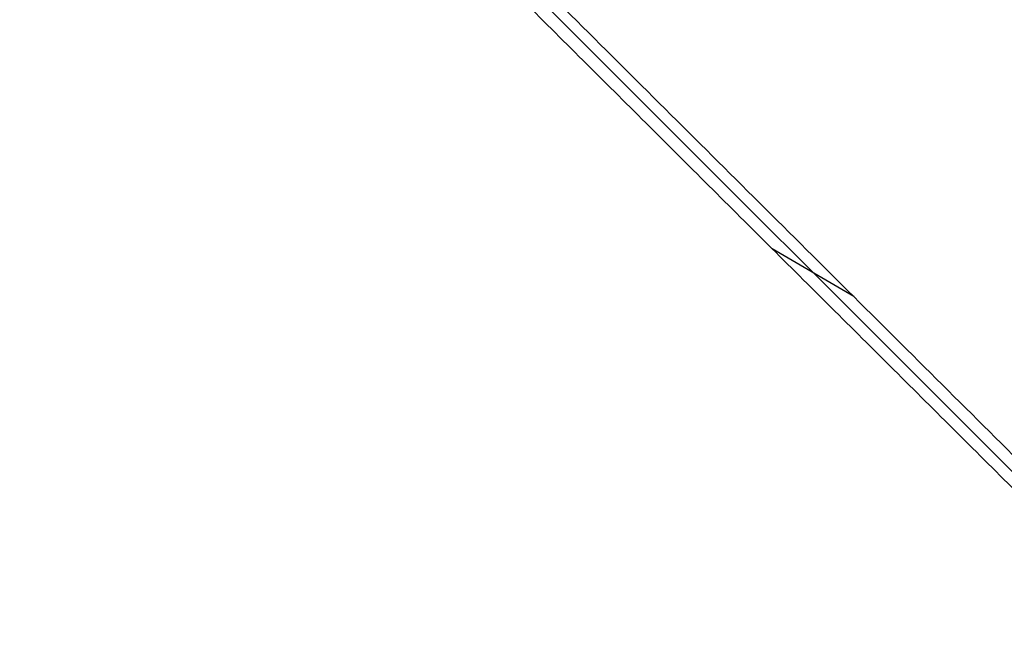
# Model space of a CAD drawing. Header units: millimetres. Extents: x -203 to 203, y 78 to 485.
# Tile 238 of 256: x 0.003 to 0.372, y 201.501 to 201.733. Entities that reach past the tile are written whole.
import ezdxf

# ---------------------------------------------------------------- set-up
doc = ezdxf.new("R2010")
doc.units = ezdxf.units.MM
doc.layers.add('Layer 01', color=18, linetype='Continuous', true_color=0x000000)

# ---------------------------------------------------------------- blocks, each defined once
blk = doc.blocks.new('10CP311BZ')
at = {"layer": 'Layer 01'}
for p, q in [((2.18079, 11.06816, 9.56131), (1.60246, 10.50248, 9.56131)), ((1.86648, 10.81183, 9.3155), (1.91832, 10.75884, 9.81428))]:
    blk.add_line(p, q, dxfattribs=at)
at = {"layer": 'Layer 01', "extrusion": (0, -1, 0)}
blk.add_arc((0, 0, -12), 9, 270, 90, dxfattribs=at)
at = {"layer": 'Layer 01', "extrusion": (-0.707107, -0.707107, 5.13084e-14)}
blk.add_rational_spline([(0.14522, 11.06816, 9.99895), (0.70731, 10.50607, 9.99078), (1.26672, 9.94666, 9.93536), (1.81949, 9.3939, 9.83308)], [1, 0.997636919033, 0.997636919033, 1], degree=3, dxfattribs=at)
at = {"layer": 'Layer 01'}
for points in [[(1.81949, 9.3939, 9.5), (0.98235, 10.23103, 9.5), (0.14522, 11.06816, 9.5)], [(2.11721, 11.06816, 9.26221), (1.84055, 10.78532, 9.32102), (1.56389, 10.50248, 9.37982)]]:
    blk.add_open_spline(points, degree=2, dxfattribs=at)
at = {"layer": 'Layer 01', "extrusion": (0.691655, -0.707107, -0.147016)}
blk.add_rational_spline([(1.666, 10.50248, 9.86025), (1.852, 10.69094, 9.82882), (2.03703, 10.87955, 9.79214), (2.22095, 11.06816, 9.75025)], [1, 0.999733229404, 0.999733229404, 1], degree=3, dxfattribs=at)
blk = doc.blocks.new('CT311ABINT')
at = {"layer": 'Layer 01', "extrusion": (-0.163786, -0.984093, 0.068814), "rotation": 0.6561814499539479}
blk.add_blockref('10CP311BZ', (-41.932, 85.8147, -246.62398), dxfattribs=at)

msp = doc.modelspace()

# ---------------------------------------------------------------- block references
at = {"layer": 'Layer 01', "extrusion": (0, -1, 0)}
msp.add_blockref('CT311ABINT', (0, -17.71698, -281.71698), dxfattribs=at)

doc.saveas('drawing.dxf')
